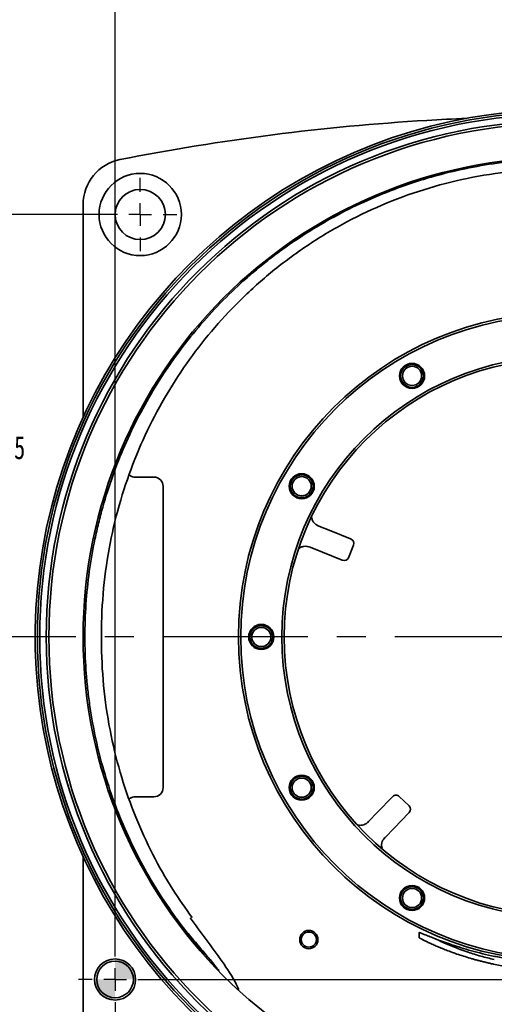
# Model space of a CAD drawing. Header units: millimetres. Extents: x -7686 to -856, y -458 to 6140.
# Tile 63 of 102: x -4406 to -4303, y 2255 to 2470. Entities that reach past the tile are written whole.
import ezdxf

# ---------------------------------------------------------------- set-up
doc = ezdxf.new("R2010")
doc.units = ezdxf.units.MM
doc.header["$LTSCALE"] = 5
doc.header["$PDSIZE"] = -1
doc.linetypes.add('CENTER', pattern=[10.16, 6.35, -1.27, 1.27, -1.27])
doc.layers.add('中心线层', color=4, linetype='CENTER')
doc.layers.add('标注层', color=7, linetype='Continuous')
doc.styles.add('SLDTEXTSTYLE0', font='TXT', dxfattribs={"width": 0.7})
doc.dimstyles.new('SLDDIMSTYLE3', dxfattribs={"dimtxt": 5.07876, "dimasz": 4.6, "dimexe": 0, "dimexo": 0.0625, "dimgap": 1.26969, "dimtad": 0, "dimtih": 1, "dimtoh": 1, "dimdec": 6, "dimrnd": 1e-09, "dimzin": 12, "dimdsep": 46, "dimtxsty": 'SLDTEXTSTYLE0', "dimsah": 1, "dimcen": 0, "dimadec": 0, "dimazin": 3, "dimtfac": 1, "dimtofl": 0, "dimtmove": 0, "dimatfit": 3, "dimfxl": 1, "dimfrac": 2, "dimtolj": 1, "dimtzin": 12, "dimarcsym": 0})
doc.dimstyles.new('SLDDIMSTYLE4', dxfattribs={"dimtxt": 5.07876, "dimasz": 4.6, "dimexe": 0, "dimexo": 0.0625, "dimgap": 1.26969, "dimtad": 0, "dimtih": 1, "dimtoh": 1, "dimdec": 1, "dimrnd": 1e-09, "dimzin": 12, "dimdsep": 46, "dimtxsty": 'SLDTEXTSTYLE0', "dimsah": 1, "dimcen": 0, "dimadec": 0, "dimazin": 3, "dimtfac": 1, "dimtofl": 0, "dimtmove": 0, "dimatfit": 3, "dimfxl": 1, "dimfrac": 2, "dimtolj": 1, "dimtzin": 12, "dimarcsym": 0})

# ---------------------------------------------------------------- blocks, each defined once
blk = doc.blocks.new('*D143')
at = {"layer": 'Defpoints', "color": 0, "transparency": 16777216}
for p in [(-3723.01, 3498.04), (-3725.46, 3494.62), (-957.93, 3060), (-784.93, 3021.88), (-957.93, 2846.88)]:
    blk.add_point(p, dxfattribs=at)
at = {"layer": '标注层', "lineweight": -2, "transparency": 16777216}
for p, q in [((-3721.27, 3500.48), (-3719.53, 3502.92)), ((-3723.01, 3498.04), (-3725.46, 3494.62)), ((-3736.66, 3478.95), (-3727.2, 3492.18)), ((-3775.64, 3478.95), (-3736.66, 3478.95))]:
    blk.add_line(p, q, dxfattribs=at)
at = {"layer": '标注层', "color": 0, "lineweight": -2, "transparency": 16777216}
for p, q in [((-957.93, 2846.94), (-957.93, 3060)), ((-953.33, 3060), (-872.53, 3060)), ((-789.53, 3060), (-847.47, 3060)), ((-784.93, 3021.94), (-784.93, 3060))]:
    blk.add_line(p, q, dxfattribs=at)
at = {"layer": '标注层', "transparency": 16777216}
for points in [[(-3721.68, 3500.77), (-3720.86, 3500.18), (-3723.01, 3498.04)], [(-3727.61, 3492.47), (-3726.79, 3491.89), (-3725.46, 3494.62)]]:
    blk.add_solid(points, dxfattribs=at)
at = {"layer": '标注层', "color": 0, "transparency": 16777216}
for points in [[(-953.33, 3060.77), (-953.33, 3059.23), (-957.93, 3060)], [(-789.53, 3060.77), (-789.53, 3059.23), (-784.93, 3060)]]:
    blk.add_solid(points, dxfattribs=at)
at = {"layer": '标注层', "transparency": 16777216, "insert": (-3775.64, 3487.6), "char_height": 2.54, "attachment_point": 1}
blk.add_mtext('4 x M5{\\fSimSun|b0|i0|c134|p2;完全贯穿 }EQS\\P%%C4.2{\\fSimSun|b0|i0|c134|p2;完全贯穿}', dxfattribs=at)
at = {"layer": '标注层', "color": 0, "transparency": 16777216, "insert": (-860, 3062.54), "char_height": 5.0788, "attachment_point": 2, "style": 'SLDTEXTSTYLE0'}
blk.add_mtext('\\A1;173±0.02', dxfattribs=at)
blk = doc.blocks.new('*D144')
at = {"layer": 'Defpoints', "color": 0, "transparency": 16777216}
for p in [(-3740.53, 3515.94), (-3742.61, 3511.39), (-777.93, 3014.88), (-710, 3014.88), (-950.93, 2839.88)]:
    blk.add_point(p, dxfattribs=at)
at = {"layer": '标注层', "lineweight": -2, "transparency": 16777216}
for p, q in [((-3739.29, 3518.67), (-3738.05, 3521.4)), ((-3740.53, 3515.94), (-3742.61, 3511.39)), ((-3749.4, 3496.48), (-3743.85, 3508.66)), ((-3785.58, 3496.48), (-3749.4, 3496.48))]:
    blk.add_line(p, q, dxfattribs=at)
at = {"layer": '标注层', "color": 0, "lineweight": -2, "transparency": 16777216}
for p, q in [((-777.87, 3014.88), (-710, 3014.88)), ((-710, 3010.28), (-710, 2923.81)), ((-710, 2844.48), (-710, 2916.19)), ((-950.87, 2839.88), (-710, 2839.88))]:
    blk.add_line(p, q, dxfattribs=at)
at = {"layer": '标注层', "transparency": 16777216}
for points in [[(-3739.74, 3518.87), (-3738.83, 3518.46), (-3740.53, 3515.94)], [(-3744.31, 3508.86), (-3743.4, 3508.45), (-3742.61, 3511.39)]]:
    blk.add_solid(points, dxfattribs=at)
at = {"layer": '标注层', "color": 0, "transparency": 16777216}
for points in [[(-710.77, 3010.28), (-709.23, 3010.28), (-710, 3014.88)], [(-710.77, 2844.48), (-709.23, 2844.48), (-710, 2839.88)]]:
    blk.add_solid(points, dxfattribs=at)
at = {"layer": '标注层', "transparency": 16777216, "insert": (-3785.58, 3505.17), "char_height": 2.54, "attachment_point": 1}
blk.add_mtext('{\\C256;2 x ∅5H7\\fGDT|b0|i0|c134|p2;x\\Ftxt|c134;5 \\fSimSun|b0|i0|c134|p2;销孔\\P\\fGDT|b0|i0|c134|p2;w\\Ftxt|c134;%%C6X90°,\\fSimSun|b0|i0|c134|p2;近端}', dxfattribs=at)
at = {"layer": '标注层', "color": 0, "transparency": 16777216, "insert": (-710, 2922.54), "char_height": 5.0788, "attachment_point": 2, "style": 'SLDTEXTSTYLE0'}
blk.add_mtext('\\A1;175±0.02', dxfattribs=at)
blk = doc.blocks.new('*D145')
at = {"layer": 'Defpoints', "color": 0, "transparency": 16777216}
for p in [(-3738.84, 3544.31), (-3692.95, 3499.7), (-1000, 3007.38), (-960.43, 3007.38), (-960.43, 2822.38)]:
    blk.add_point(p, dxfattribs=at)
at = {"layer": '标注层', "lineweight": -2, "transparency": 16777216}
for p, q in [((-3686, 3492.95), (-3736.69, 3542.22)), ((-3678.61, 3492.95), (-3686, 3492.95))]:
    blk.add_line(p, q, dxfattribs=at)
at = {"layer": '标注层', "color": 0, "lineweight": -2, "transparency": 16777216}
for p, q in [((-960.49, 3007.38), (-1000, 3007.38)), ((-1000, 3002.78), (-1000, 2920)), ((-1000, 2826.98), (-1000, 2912.38)), ((-960.49, 2822.38), (-1000, 2822.38))]:
    blk.add_line(p, q, dxfattribs=at)
at = {"layer": '标注层', "transparency": 16777216}
blk.add_solid([(-3736.34, 3542.58), (-3737.03, 3541.86), (-3738.84, 3544.31)], dxfattribs=at)
at = {"layer": '标注层', "color": 0, "transparency": 16777216}
for points in [[(-1000.77, 3002.78), (-999.23, 3002.78), (-1000, 3007.38)], [(-1000.77, 2826.98), (-999.23, 2826.98), (-1000, 2822.38)]]:
    blk.add_solid(points, dxfattribs=at)
at = {"layer": '标注层', "transparency": 16777216, "insert": (-3685.38, 3496.12), "char_height": 2.54, "attachment_point": 1}
blk.add_mtext('∅64', dxfattribs=at)
at = {"layer": '标注层', "color": 0, "transparency": 16777216, "insert": (-1000, 2918.73), "char_height": 5.079, "attachment_point": 2, "style": 'SLDTEXTSTYLE0'}
blk.add_mtext('\\A1;185', dxfattribs=at)
blk = doc.blocks.new('*D148')
at = {"layer": 'Defpoints', "color": 0, "transparency": 16777216}
for p in [(-982.45, 3007.38), (-960.43, 3007.38), (-989.64, 2914.88)]:
    blk.add_point(p, dxfattribs=at)
at = {"layer": '标注层', "color": 0, "lineweight": -2, "transparency": 16777216}
for p, q in [((-960.49, 3007.38), (-982.45, 3007.38)), ((-982.45, 3002.78), (-982.45, 2960.16)), ((-982.45, 2919.48), (-982.45, 2952.54)), ((-989.58, 2914.88), (-982.45, 2914.88))]:
    blk.add_line(p, q, dxfattribs=at)
at = {"layer": '标注层', "color": 0, "transparency": 16777216}
for points in [[(-983.21, 3002.78), (-981.68, 3002.78), (-982.45, 3007.38)], [(-983.21, 2919.48), (-981.68, 2919.48), (-982.45, 2914.88)]]:
    blk.add_solid(points, dxfattribs=at)
at = {"layer": '标注层', "color": 0, "transparency": 16777216, "insert": (-982.45, 2958.89), "char_height": 5.079, "attachment_point": 2, "style": 'SLDTEXTSTYLE0'}
blk.add_mtext('\\A1;92.5', dxfattribs=at)
blk = doc.blocks.new('SW_CENTERMARKSYMBOL_1')
at = {"layer": '中心线层', "color": 0}
for p, q in [((0, 5), (0, 8)), ((0, 0), (0, 2.5)), ((-5, 0), (-8, 0)), ((0, 0), (-2.5, 0)), ((0, 0), (0, -2.5)), ((0, 0), (2.5, 0)), ((5, 0), (8, 0)), ((0, -5), (0, -8))]:
    blk.add_line(p, q, dxfattribs=at)
blk = doc.blocks.new('SW_CENTERMARKSYMBOL_2')
at = {"layer": '中心线层', "color": 0}
for p, q in [((0, 5), (0, 8)), ((0, 0), (0, 2.5)), ((-5, 0), (-8, 0)), ((0, 0), (-2.5, 0)), ((0, 0), (0, -2.5)), ((0, 0), (2.5, 0)), ((5, 0), (8, 0)), ((0, -5), (0, -8))]:
    blk.add_line(p, q, dxfattribs=at)
blk = doc.blocks.new('SW_DOWELSYMBOL_1')
at = {"linetype": 'Continuous', "lineweight": 0}
h = blk.add_hatch(color=0, dxfattribs=at)
edge = h.paths.add_edge_path(flags=0)
edge.add_arc((0, 0), 4.5, 0, 90)
edge.add_line((0, 4.5), (0, 0))
edge.add_line((0, 0), (4.5, 0))
h = blk.add_hatch(color=0, dxfattribs=at)
edge = h.paths.add_edge_path(flags=0)
edge.add_arc((0, 0), 4.5, 180, 270)
edge.add_line((0, -4.5), (0, 0))
edge.add_line((0, 0), (-4.5, 0))
at = {"color": 0, "linetype": 'Continuous', "lineweight": 0}
blk.add_circle((0, 0), 4.5, dxfattribs=at)
blk = doc.blocks.new('1232')
at = {"layer": '中心线层', "color": 0}
blk.add_line((1022.69, 354.77), (897.98, 354.77), dxfattribs=at)
blk = doc.blocks.new('J1')
at = {"color": 7, "linetype": 'Continuous', "lineweight": 35}
for p, q in [((-964.9289141, 3009.5814139), (-964.9289141, 2962.9958479)), ((-953.5469034, 2949.8788031), (-949.4289141, 2949.8788031)), ((-947.4289141, 2947.8788031), (-947.4289141, 2881.8788031)), ((-913.3359646, 2939.152989), (-910.695406, 2938.0861341)), ((-910.695406, 2938.0861341), (-906.3910461, 2936.3470598)), ((-912.568439, 2933.4502148), (-915.2089976, 2934.5170697)), ((-905.726197, 2934.9999085), (-906.8500167, 2932.218357)), ((-906.3910461, 2936.3470598), (-906.2787742, 2936.301699)), ((-908.2640791, 2931.7111405), (-912.568439, 2933.4502148)), ((-908.1518072, 2931.6657797), (-908.2640791, 2931.7111405)), ((-949.4289141, 2879.8788031), (-953.5469034, 2879.8788031)), ((-900.4638393, 2876.5025507), (-897.2389561, 2879.842015)), ((-897.2389561, 2879.842015), (-897.1548405, 2879.9291192)), ((-895.7408423, 2879.9538006), (-893.5828229, 2877.8698255)), ((-902.4421806, 2874.4539183), (-900.4638393, 2876.5025507)), ((-893.6422571, 2876.3687231), (-896.8671403, 2873.0292588)), ((-893.5581415, 2876.4558273), (-893.6422571, 2876.3687231)), ((-896.8671403, 2873.0292588), (-898.8454816, 2870.9806264)), ((-964.9289141, 2866.7617583), (-964.9289141, 2820.1761923)), ((-891.4035893, 2849.0726219), (-891.4095298, 2850.1413272))]:
    blk.add_line(p, q, dxfattribs=at)
for centre, radius in [((-859.9289141, 2914.8788031), 115), ((-859.9289141, 2914.8788031), 114.5), ((-859.9289141, 2914.8788031), 113.0773503), ((-859.9289141, 2914.8788031), 112.5), ((-859.9289141, 2914.8788031), 105), ((-952.4289141, 3007.3788031), 9), ((-952.4289141, 3007.3788031), 5.5), ((-859.9289141, 2914.8788031), 71.0088826), ((-859.9289141, 2914.8788031), 70.5), ((-859.9289141, 2914.8788031), 61.5), ((-859.9289141, 2914.8788031), 61), ((-892.9289141, 2972.0364797), 2.75), ((-892.9289141, 2972.0364797), 2.5), ((-892.9289141, 2972.0364797), 2.1), ((-917.0865908, 2947.8788031), 2.75), ((-917.0865908, 2947.8788031), 2.5), ((-917.0865908, 2947.8788031), 2.1), ((-925.9289141, 2914.8788031), 2.75), ((-925.9289141, 2914.8788031), 2.5), ((-925.9289141, 2914.8788031), 2.1), ((-917.0865908, 2881.8788031), 2.75), ((-917.0865908, 2881.8788031), 2.5), ((-917.0865908, 2881.8788031), 2.1), ((-892.9289141, 2857.7211264), 2.75), ((-892.9289141, 2857.7211264), 2.5), ((-892.9289141, 2857.7211264), 2.1), ((-915.5300424, 2848.6159588), 2), ((-915.5300424, 2848.6159588), 1.65), ((-957.9289141, 2839.8788031), 4.5), ((-957.9289141, 2839.8788031), 4)]:
    blk.add_circle(centre, radius, dxfattribs=at)
for centre, radius, start, end in [((-859.9289141, 2914.8788031), 115.5, 95.563387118, 235.944915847), ((-859.9289141, 2528.8788031), 500, 93.414618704, 101.179160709), ((-859.9289141, 2528.8788031), 500, 92.419988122, 93.414618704), ((-954.9289141, 3009.5814139), 10, 101.179160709, 180), ((-949.4289141, 2947.8788031), 2, 0, 90), ((-906.6533808, 2935.3745151), 1, 338, 68), ((-907.7772006, 2932.5929636), 1, 248, 338), ((-949.4289141, 2881.8788031), 2, 270, 0), ((-896.4355007, 2879.2344608), 1, 46, 136), ((-894.2774813, 2877.1504857), 1, 316, 46), ((-935.385807, 2841.6916695), 0.2130987, 41.29360068, 68.897783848), ((-859.9289141, 2914.8788031), 73.2258309, 258.010465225, 281.989534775)]:
    blk.add_arc(centre, radius, start, end, dxfattribs=at)
for points, knots in [([(-859.928414, 3019.6117962), (-864.7667345, 3019.6113921), (-869.5489212, 3019.2811895), (-879.0038006, 3017.9774814), (-883.6765025, 3017.0040299), (-889.447952, 3015.3793108), (-890.5987615, 3015.0339186), (-892.8933319, 3014.3017226), (-894.0387808, 3013.9143084), (-897.4525501, 3012.6931275), (-899.6871597, 3011.8047366), (-906.2702165, 3008.9220438), (-910.4989727, 3006.7121688), (-916.6051977, 3002.9706642), (-918.6008762, 3001.6519394), (-921.5337816, 2999.5646845), (-922.5013227, 2998.8507527), (-924.4159867, 2997.3861143), (-925.3649293, 2996.6338767), (-930.0299492, 2992.8024545), (-933.5105413, 2989.5138413), (-939.9850149, 2982.5040075), (-942.9798668, 2978.7836493), (-946.4139362, 2973.85811), (-947.0851715, 2972.8591553), (-948.3960178, 2970.8331369), (-949.0363524, 2969.8047676), (-950.8954992, 2966.7006601), (-952.0571169, 2964.5992954), (-955.3143361, 2958.2017069), (-957.1828253, 2953.8122031), (-959.5327395, 2947.0419643), (-960.2405201, 2944.7541986), (-961.186842, 2941.2751736), (-961.4830349, 2940.1075932), (-962.0362904, 2937.7563606), (-962.2930844, 2936.5734104), (-963.4691004, 2930.6643843), (-964.0751831, 2925.9194324), (-964.6428561, 2916.3953891), (-964.6053985, 2911.6163482), (-964.14582, 2905.6206828), (-964.0331316, 2904.4204493), (-963.7655191, 2902.0177452), (-963.6110014, 2900.819341), (-963.08764, 2897.2458111), (-962.6584285, 2894.8869194), (-961.1340728, 2887.8794046), (-959.8043535, 2883.2993151), (-957.3406106, 2876.5662515), (-956.4406975, 2874.3448799), (-954.4799508, 2869.9491511), (-953.416301, 2867.769991), (-950.0191754, 2861.3805247), (-947.4722739, 2857.2956612), (-944.6415092, 2853.3866386)], [0, 0, 0, 0, 0.0625, 0.0625, 0.125, 0.125, 0.140625, 0.140625, 0.15625, 0.15625, 0.1875, 0.1875, 0.25, 0.25, 0.28125, 0.28125, 0.296875, 0.296875, 0.3125, 0.3125, 0.375, 0.375, 0.4375, 0.4375, 0.453125, 0.453125, 0.46875, 0.46875, 0.5, 0.5, 0.5625, 0.5625, 0.59375, 0.59375, 0.609375, 0.609375, 0.625, 0.625, 0.6875, 0.6875, 0.75, 0.75, 0.765625, 0.765625, 0.78125, 0.78125, 0.8125, 0.8125, 0.875, 0.875, 0.90625, 0.90625, 0.9375, 0.9375, 1, 1, 1, 1]), ([(-941.0876687, 2853.4546139), (-942.5242808, 2855.4697419), (-945.6741884, 2859.8881002), (-949.7866555, 2867.2569287), (-953.5549334, 2875.4587409), (-956.6311018, 2884.1764813), (-958.9710097, 2893.3898477), (-960.4797351, 2903.0419165), (-961.0584295, 2912.9905953), (-960.8095315, 2923.0207045), (-959.6225155, 2932.9279372), (-957.5246266, 2942.4944275), (-954.6116131, 2951.5878865), (-950.9751264, 2960.1432746), (-946.680814, 2968.1679326), (-941.7514934, 2975.6967117), (-936.1863036, 2982.7547617), (-929.9624144, 2989.3532496), (-923.050463, 2995.4674625), (-915.4526687, 3001.0284046), (-907.2170912, 3005.9278518), (-898.4369706, 3010.0594511), (-889.2133772, 3013.3379714), (-879.654332, 3015.6819444), (-869.8521448, 3017.1238511), (-863.2428453, 3017.2820844), (-859.926388, 3017.3614837)], [0, 0, 0, 0, 0.03293542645, 0.07221403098, 0.112101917, 0.15290245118, 0.19492518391, 0.23821464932, 0.28242111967, 0.32706991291, 0.37127321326, 0.41472711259, 0.45697989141, 0.49799309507, 0.53816376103, 0.57788181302, 0.61755858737, 0.65758248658, 0.69836254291, 0.7400723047, 0.78251992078, 0.82547262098, 0.86875921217, 0.91227451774, 0.95598053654, 1, 1, 1, 1]), ([(-954.8437198, 2950.3778343), (-954.7696955, 2950.3098783), (-954.6552686, 2950.2048317), (-954.3981143, 2950.0616292), (-954.2253234, 2950.000135), (-954.1199944, 2949.9626497)], [0, 0, 0, 0, 0.4170201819, 0.6446300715, 1, 1, 1, 1]), ([(-914.8793101, 2941.0127984), (-914.8425307, 2940.7983424), (-914.7769249, 2940.4158044), (-914.4249986, 2939.8975648), (-914.0946294, 2939.5908967), (-913.9064925, 2939.4618031), (-913.8663814, 2939.4342801)], [0, 0, 0, 0, 0.3913108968, 0.698004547, 0.9356140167, 1, 1, 1, 1]), ([(-915.7859487, 2934.6831843), (-915.8467244, 2934.6931587), (-916.1230689, 2934.7385118), (-916.6572276, 2934.7250721), (-917.2311873, 2934.5630123), (-917.4842883, 2934.3358077), (-917.5925432, 2934.2386292)], [0, 0, 0, 0, 0.0815681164, 0.3708870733, 0.7309196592, 1, 1, 1, 1]), ([(-954.1199944, 2879.7949565), (-954.2251933, 2879.7574389), (-954.3977706, 2879.6958918), (-954.6380705, 2879.5631494), (-954.7405641, 2879.4697837), (-954.8024084, 2879.4134472)], [0, 0, 0, 0, 0.3824196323, 0.6273545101, 1, 1, 1, 1]), ([(-904.9140025, 2873.7690955), (-904.8944574, 2873.7568038), (-904.6711069, 2873.6163413), (-904.1821496, 2873.6050099), (-903.5427914, 2873.7190807), (-903.1322918, 2873.9147339), (-902.9422122, 2874.0406519), (-902.9016868, 2874.0674979)], [0, 0, 0, 0, 0.0394691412, 0.4510315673, 0.7276344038, 0.9419311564, 1, 1, 1, 1]), ([(-899.2156301, 2870.5079142), (-899.2476387, 2870.4553039), (-899.393181, 2870.216087), (-899.5815401, 2869.7154006), (-899.6452486, 2869.1008665), (-899.5210248, 2868.7633765), (-899.4639865, 2868.6084157)], [0, 0, 0, 0, 0.0786900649, 0.3578006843, 0.7051298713, 1, 1, 1, 1]), ([(-936.0961024, 2842.9452114), (-937.4848757, 2844.6708932), (-938.9283135, 2846.3521651), (-941.7937285, 2849.7320166), (-943.2146059, 2851.4313562), (-944.5215651, 2853.2213467)], [0, 0, 0, 0, 0.5, 0.5, 1, 1, 1, 1]), ([(-930.8777218, 2837.711308), (-931.0528139, 2838.0834646), (-932.0607818, 2840.2258919), (-934.4711292, 2843.8669372), (-937.9701015, 2848.6250831), (-940.3370024, 2851.7939729), (-941.5206384, 2853.3786664)], [0, 0, 0, 0, 0.0649845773, 0.3741025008, 0.6870021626, 1, 1, 1, 1]), ([(-891.4095298, 2850.1413272), (-891.4087129, 2850.1442615), (-891.4070796, 2850.1501281), (-891.3936625, 2850.1535916), (-891.3722166, 2850.1531471), (-891.3419562, 2850.1484213), (-891.3030883, 2850.1395279), (-891.2243222, 2850.1178686), (-891.0745314, 2850.0685121), (-890.8063038, 2849.969339), (-890.4625588, 2849.8356198), (-889.90398, 2849.6132707), (-889.0246107, 2849.2595426), (-887.6962039, 2848.7364877), (-886.1096512, 2848.1390323), (-884.2801275, 2847.4927035), (-882.2257892, 2846.8242094), (-879.9625082, 2846.158492), (-877.5048464, 2845.5195946), (-874.8749665, 2844.9319344), (-872.0976055, 2844.4171423), (-869.672179, 2844.063464), (-867.6738161, 2843.8336989), (-866.14941, 2843.6899164), (-864.6112995, 2843.5768554), (-863.2326947, 2843.504162), (-862.0195977, 2843.4617602), (-860.9748686, 2843.4388797), (-860.2776124, 2843.4360462), (-859.9289141, 2843.4346292)], [0, 0, 0, 0, 0.0103697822, 0.0207329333, 0.0310930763, 0.0414538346, 0.0518188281, 0.06219167, 0.0930295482, 0.1239540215, 0.154927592, 0.186049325, 0.2484706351, 0.3105015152, 0.3727437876, 0.4354262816, 0.4977264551, 0.5600735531, 0.6229689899, 0.6855876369, 0.7479464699, 0.8106592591, 0.8423137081, 0.8739036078, 0.9053811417, 0.9368150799, 0.9578834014, 0.9789374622, 1, 1, 1, 1]), ([(-875.1403376, 2843.2503527), (-875.2742561, 2843.2790361), (-875.5421739, 2843.3364201), (-875.9433519, 2843.4255582), (-876.3440386, 2843.5169425), (-876.8743357, 2843.6413171), (-877.5324759, 2843.8019022), (-878.3133619, 2844.0023035), (-879.0861386, 2844.2103794), (-880.1056333, 2844.4977433), (-881.3483161, 2844.8718013), (-882.774534, 2845.3368024), (-884.1258314, 2845.8104853), (-885.3950554, 2846.2859269), (-886.5697326, 2846.7535947), (-887.6387214, 2847.2035679), (-888.5957766, 2847.6276437), (-889.4305144, 2848.0158503), (-890.1311313, 2848.3572936), (-890.5959118, 2848.5950423), (-890.8921655, 2848.7529169), (-891.0768718, 2848.8549101), (-891.2219463, 2848.9389686), (-891.3149987, 2848.9971191), (-891.369079, 2849.0351226), (-891.3981551, 2849.0595138), (-891.401778, 2849.0682529), (-891.4035893, 2849.0726219)], [0, 0, 0, 0, 0.0157467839, 0.0315030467, 0.0472776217, 0.0630793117, 0.0943424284, 0.1256835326, 0.157008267, 0.1883989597, 0.2515449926, 0.3142036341, 0.37664845, 0.4394085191, 0.5021224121, 0.5642805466, 0.6264326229, 0.6890503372, 0.7511531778, 0.8128797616, 0.8439784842, 0.8749400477, 0.906265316, 0.9374973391, 0.9583571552, 0.9791813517, 1, 1, 1, 1]), ([(-887.7794474, 2848.7845397), (-887.4504422, 2848.6226239), (-886.7663613, 2848.2859622), (-885.4891136, 2847.7063186), (-884.0216186, 2847.0863273), (-882.4063523, 2846.4587669), (-880.3704707, 2845.7410914), (-877.8838147, 2844.9632704), (-875.9126096, 2844.4847254), (-874.9289141, 2844.2459159)], [0, 0, 0, 0, 0.1172960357, 0.2438866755, 0.3690143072, 0.4974292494, 0.6223188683, 0.8115248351, 1, 1, 1, 1]), ([(-937.9083626, 2845.026205), (-937.6018944, 2844.6832197), (-937.2945082, 2844.3410468), (-936.6861122, 2843.651058), (-936.3845228, 2843.303601), (-936.0961024, 2842.9452114)], [0, 0, 0, 0, 0.5, 0.5, 1, 1, 1, 1]), ([(-936.0961024, 2842.9452114), (-935.9460574, 2842.7552829), (-935.7980311, 2842.5667831), (-935.5072326, 2842.194711), (-935.3643529, 2842.0109854), (-935.2256978, 2841.8322971)], [0, 0, 0, 0, 0.5, 0.5, 1, 1, 1, 1])]:
    blk.add_open_spline(points, degree=3, knots=knots, dxfattribs=at)
for points in [[(-954.1199944, 2949.9626497), (-953.9330529, 2949.9067516), (-953.7420225, 2949.8788031), (-953.5469034, 2949.8788031)], [(-913.8663814, 2939.4342801), (-913.6946374, 2939.3203567), (-913.5177437, 2939.2264325), (-913.3359646, 2939.152989)], [(-915.2089976, 2934.5170697), (-915.3907766, 2934.5905132), (-915.5832686, 2934.6458305), (-915.7859487, 2934.6831843)], [(-953.5469034, 2879.8788031), (-953.7420225, 2879.8788031), (-953.9330529, 2879.8508546), (-954.1199944, 2879.7949565)], [(-902.9016868, 2874.0674979), (-902.7317225, 2874.1840597), (-902.5783719, 2874.3128881), (-902.4421806, 2874.4539183)], [(-898.8454816, 2870.9806264), (-898.9816729, 2870.8395962), (-899.1050709, 2870.681843), (-899.2156301, 2870.5079142)], [(-944.5215651, 2853.2213467), (-944.5619794, 2853.2766975), (-944.6022947, 2853.3321272), (-944.6425111, 2853.3876356)], [(-944.5215651, 2853.2213467), (-942.462827, 2850.3900655), (-940.2595704, 2847.6575694), (-937.9083626, 2845.026205)]]:
    blk.add_open_spline(points, degree=3, dxfattribs=at)
at = {"color": 7, "linetype": 'Continuous', "lineweight": 0}
blk.add_blockref('SW_DOWELSYMBOL_1', (-957.9289141, 2839.8788031), dxfattribs=at)
at = {"layer": '中心线层'}
for name, p in [('1232', (-1887.6168132, 2560.1112886)), ('SW_CENTERMARKSYMBOL_2', (-952.4289141, 3007.3788031)), ('SW_CENTERMARKSYMBOL_1', (-957.9289141, 2839.8788031))]:
    blk.add_blockref(name, p, dxfattribs=at)
at = {"layer": '标注层'}
for base, p1, picture, middle in [((-1000, 3007.3788031), (-960.4289141, 2822.3788031), '*D145', (-1000, 2916.1909302)), ((-982.4479417, 3007.3788031), (-989.6413157, 2914.8788031), '*D148', (-982.4479417, 2956.3480954))]:
    dim = blk.add_linear_dim(base=base, p1=p1, p2=(-960.4289141, 3007.3788031), angle=90, dimstyle='SLDDIMSTYLE4', override={"dimpost": '<>'}, dxfattribs=at)
    dim.commit()
    dim.dimension.update_dxf_attribs({"geometry": picture, "text_midpoint": middle, "dimtype": 128})
dim = blk.add_linear_dim(base=(-710, 3014.8788031), p1=(-950.9289141, 2839.8788031), p2=(-777.9289141, 3014.8788031), angle=90, text='<>±0.02', dimstyle='SLDDIMSTYLE3', override={"dimpost": '<>'}, dxfattribs=at)
dim.commit()
dim.dimension.update_dxf_attribs({"geometry": '*D144', "text_midpoint": (-710, 2920), "dimtype": 128})
dim = blk.add_linear_dim(base=(-957.9289141, 3060), p1=(-784.9289141, 3021.8788031), p2=(-957.9289141, 2846.8788031), text='<>±0.02', dimstyle='SLDDIMSTYLE3', override={"dimpost": '<>'}, dxfattribs=at)
dim.commit()
dim.dimension.update_dxf_attribs({"geometry": '*D143', "text_midpoint": (-860, 3060), "dimtype": 128})

msp = doc.modelspace()

# ---------------------------------------------------------------- block references
at = {"color": 1, "linetype": 'ByBlock'}
msp.add_blockref('J1', (-3427.637, -579.879), dxfattribs=at)

doc.saveas('drawing.dxf')
